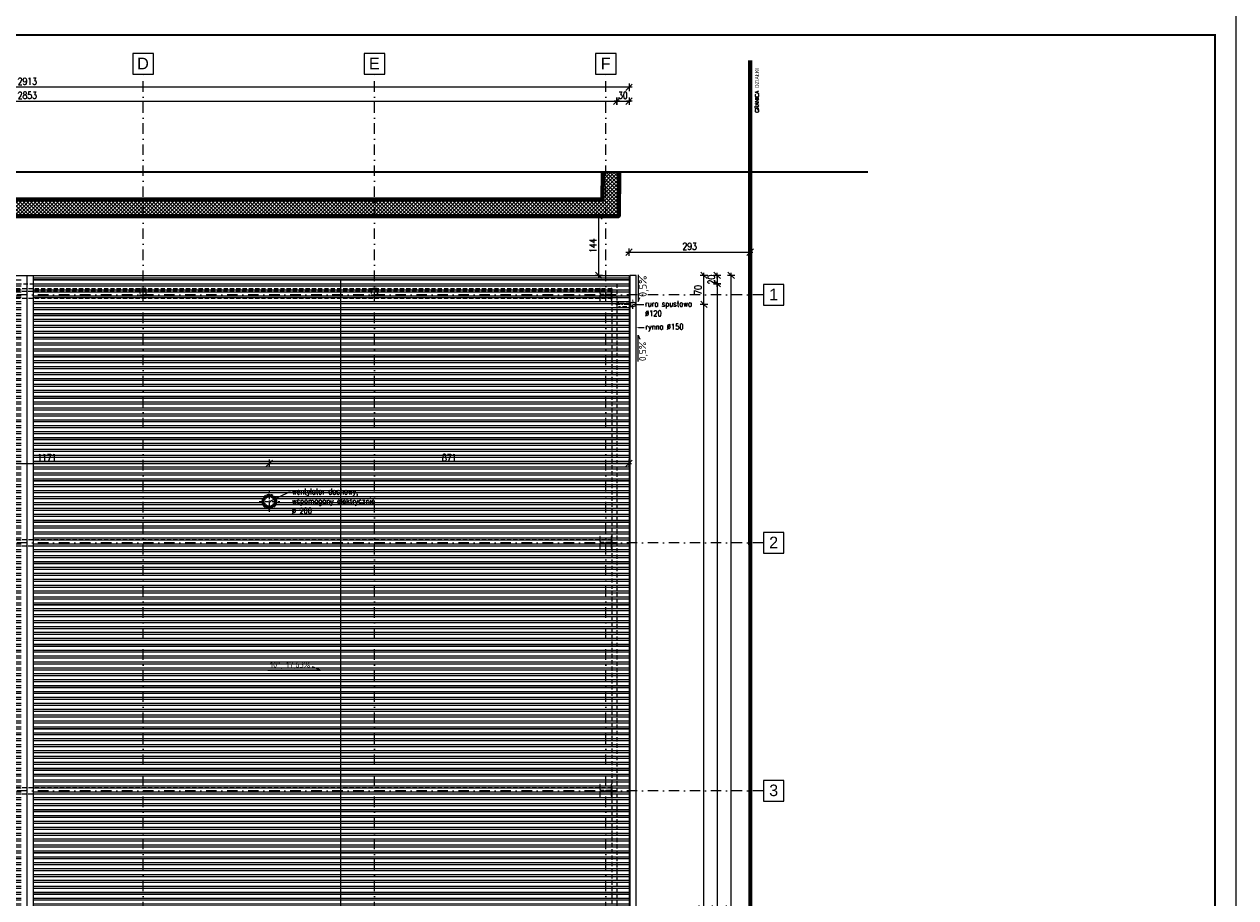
# Model space of a CAD drawing. Header units: millimetres. Extents: x 16720 to 74016, y 25810 to 81213.
# Tile 149 of 256: x 33739 to 36672, y 39599 to 41712. Entities that reach past the tile are written whole.
import ezdxf
from ezdxf import colors
from ezdxf.entities.mleader import LeaderData, LeaderLine
from ezdxf.enums import TextEntityAlignment as Align
from ezdxf.math import Vec2, Vec3

# ---------------------------------------------------------------- set-up
doc = ezdxf.new("R2010")
doc.units = ezdxf.units.MM
doc.linetypes.add('DASHDOTX2', pattern=[50.8, 25.4, -12.7, 0, -12.7])
doc.linetypes.add('HIDDENX2', pattern=[19.05, 12.7, -6.35])
for name, color, linetype, lineweight in [('1', 7, 'Continuous', 9), ('_DACH', 230, 'Continuous', 25), ('_GRUBE', 7, 'Continuous', 40), ('_HATCH', 157, 'Continuous', 5), ('_L OPISY', 110, 'Continuous', 9), ('_L_GRANICA DZIAŁKI', 10, 'Continuous', 25), ('_L_KOMIN', 253, 'Continuous', 9), ('_OBRÓBKA BLACHARSKA', 182, 'Continuous', 13), ('_OPISY', 110, 'Continuous', 9), ('_OŚ', 165, 'DASHDOTX2', 9), ('_PRZERYWANE', 252, 'HIDDENX2', 9), ('_RAMKA', 212, 'Continuous', 9), ('_WIDOKOWE', 252, 'Continuous', 9), ('_WYMIAR', 151, 'Continuous', 9)]:
    doc.layers.add(name, color=color, linetype=linetype, lineweight=lineweight)
doc.styles.add('_PRZEKRÓJ 12', font='ARIALNB.TTF', dxfattribs={"height": 12})
doc.styles.add('ISO', font='isocp.shx')
doc.styles.add('ROMANS', font='romans.shx', dxfattribs={"width": 0.8, "height": 17})
doc.styles.get("Standard").update_dxf_attribs({"font": 'arial.ttf'})
doc.dimstyles.new('DOM w 100', dxfattribs={"dimscale": 8, "dimtxt": 2.5, "dimasz": 0.2, "dimexe": 1.25, "dimexo": 2, "dimgap": 0.7, "dimtad": 1, "dimdec": 0, "dimtxsty": 'ROMANS', "dimblk1": 'wymgreg', "dimblk2": 'wymgregII', "dimsah": 1, "dimcen": 2.5, "dimdle": 1, "dimse1": 1, "dimse2": 1, "dimadec": 0, "dimazin": 0, "dimtfac": 1, "dimtdec": 0, "dimtix": 1, "dimtmove": 1, "dimatfit": 3, "dimfxl": 1.25, "dimarcsym": 0})

# ---------------------------------------------------------------- blocks, each defined once
blk = doc.blocks.new('sasa')
at = {"layer": '_OPISY'}
blk.add_lwpolyline([(31.9, 0), (-31.9, 0), (-22.3, 4)], dxfattribs=at)
at = {"layer": '_OPISY', "style": '_PRZEKRÓJ 12', "flags": 4}
blk.add_attdef('%', text='', height=18, dxfattribs=at).set_placement((17, 13.2), align=Align.MIDDLE_CENTER)
blk = doc.blocks.new('STRZALKA')
at = {"layer": '_OPISY'}
blk.add_lwpolyline([(0, 36.7), (0, -48.3), (-5.3, -35.6)], dxfattribs=at)
at = {"layer": '_OPISY', "style": '_PRZEKRÓJ 12', "flags": 4}
blk.add_attdef('%', text='', height=12, rotation=90, dxfattribs=at).set_placement((-8.8, 5.5), align=Align.MIDDLE_CENTER)
blk = doc.blocks.new('wymgreg')
at = {"layer": '1'}
for p, q in [((0, 0), (-4.9, -4.9)), ((4.8, 0), (-3.9, 0)), ((0, 5.7), (0, -5.7)), ((0, 0), (4.9, 4.9))]:
    blk.add_line(p, q, dxfattribs=at)
blk = doc.blocks.new('wymgregII')
at = {"layer": '1', "rotation": 180}
blk.add_blockref('wymgreg', (0, 0), dxfattribs=at)
blk = doc.blocks.new('*D6503')
at = {"layer": '_WYMIAR', "color": 0, "lineweight": -2}
blk.add_line((35450.3, 38012), (35450.3, 41102.8), dxfattribs=at)
at = {"layer": 'Defpoints', "color": 0}
for p in [(35203.2, 41104.4), (35450.3, 41104.4), (35203.2, 38010.4)]:
    blk.add_point(p, dxfattribs=at)
at = {"layer": '_WYMIAR', "color": 0, "linetype": 'ByBlock', "lineweight": -2, "xscale": 1.6, "yscale": 1.6, "zscale": 1.6}
for name, p, rotation in [('wymgregII', (35450.3, 41104.4), 90), ('wymgreg', (35450.3, 38010.4), 270)]:
    blk.add_blockref(name, p, dxfattribs=dict(at, rotation=rotation))
at = {"layer": '_WYMIAR', "color": 0, "insert": (35436.2, 39557.4), "char_height": 17, "attachment_point": 5, "rotation": 90, "style": 'ROMANS'}
blk.add_mtext('3094', dxfattribs=at)
blk = doc.blocks.new('*D6504')
at = {"layer": '_WYMIAR', "color": 0, "lineweight": -2}
for p, q in [((35416.5, 41106), (35416.5, 41107.6)), ((35416.5, 41104.4), (35416.5, 41084.4)), ((35416.5, 41082.8), (35416.5, 41081.2))]:
    blk.add_line(p, q, dxfattribs=at)
at = {"layer": 'Defpoints', "color": 0}
for p in [(35122.7, 41104.4), (35122.7, 41084.4), (35416.5, 41084.4)]:
    blk.add_point(p, dxfattribs=at)
at = {"layer": '_WYMIAR', "color": 0, "linetype": 'ByBlock', "lineweight": -2, "xscale": 1.6, "yscale": 1.6, "zscale": 1.6}
for name, p, rotation in [('wymgreg', (35416.5, 41104.4), 270), ('wymgregII', (35416.5, 41084.4), 90)]:
    blk.add_blockref(name, p, dxfattribs=dict(at, rotation=rotation))
at = {"layer": '_WYMIAR', "color": 0, "insert": (35402.4, 41094.4), "char_height": 17, "attachment_point": 5, "rotation": 90, "style": 'ROMANS'}
blk.add_mtext('20', dxfattribs=at)
blk = doc.blocks.new('*D6505')
at = {"layer": '_WYMIAR', "color": 0, "lineweight": -2}
blk.add_line((35416.5, 41082.8), (35416.5, 38032), dxfattribs=at)
at = {"layer": 'Defpoints', "color": 0}
for p in [(35122.7, 41084.4), (35173.2, 38030.4), (35416.5, 38030.4)]:
    blk.add_point(p, dxfattribs=at)
at = {"layer": '_WYMIAR', "color": 0, "linetype": 'ByBlock', "lineweight": -2, "xscale": 1.6, "yscale": 1.6, "zscale": 1.6}
for name, p, rotation in [('wymgreg', (35416.5, 41084.4), 90), ('wymgregII', (35416.5, 38030.4), 270)]:
    blk.add_blockref(name, p, dxfattribs=dict(at, rotation=rotation))
at = {"layer": '_WYMIAR', "color": 0, "insert": (35402.4, 39557.4), "char_height": 17, "attachment_point": 5, "rotation": 90, "style": 'ROMANS'}
blk.add_mtext('3054', dxfattribs=at)
blk = doc.blocks.new('*D6508')
at = {"layer": '_WYMIAR', "color": 0, "lineweight": -2}
blk.add_line((35384.4, 38082), (35384.4, 41032.8), dxfattribs=at)
at = {"layer": 'Defpoints', "color": 0}
for p in [(35212.7, 41034.4), (35384.4, 41034.4), (35182, 38080.4)]:
    blk.add_point(p, dxfattribs=at)
at = {"layer": '_WYMIAR', "color": 0, "linetype": 'ByBlock', "lineweight": -2, "xscale": 1.6, "yscale": 1.6, "zscale": 1.6}
for name, p, rotation in [('wymgregII', (35384.4, 41034.4), 90), ('wymgreg', (35384.4, 38080.4), 270)]:
    blk.add_blockref(name, p, dxfattribs=dict(at, rotation=rotation))
at = {"layer": '_WYMIAR', "color": 0, "insert": (35370.3, 39557.4), "char_height": 17, "attachment_point": 5, "rotation": 90, "style": 'ROMANS'}
blk.add_mtext('2954', dxfattribs=at)
blk = doc.blocks.new('*D6509')
at = {"layer": '_WYMIAR', "color": 0, "lineweight": -2}
blk.add_line((35384.4, 41036), (35384.4, 41102.8), dxfattribs=at)
at = {"layer": 'Defpoints', "color": 0}
for p in [(35212.7, 41104.4), (35384.4, 41104.4), (35212.7, 41034.4)]:
    blk.add_point(p, dxfattribs=at)
at = {"layer": '_WYMIAR', "color": 0, "linetype": 'ByBlock', "lineweight": -2, "xscale": 1.6, "yscale": 1.6, "zscale": 1.6}
for name, p, rotation in [('wymgregII', (35384.4, 41104.4), 90), ('wymgreg', (35384.4, 41034.4), 270)]:
    blk.add_blockref(name, p, dxfattribs=dict(at, rotation=rotation))
at = {"layer": '_WYMIAR', "color": 0, "insert": (35370.3, 41069.4), "char_height": 17, "attachment_point": 5, "rotation": 90, "style": 'ROMANS'}
blk.add_mtext('70', dxfattribs=at)
blk = doc.blocks.new('*D6510')
at = {"layer": '_WYMIAR', "color": 0, "lineweight": -2}
blk.add_line((35201.6, 41559.5), (32291.8, 41559.5), dxfattribs=at)
at = {"layer": 'Defpoints', "color": 0}
for p in [(32290.2, 41559.5), (32290.2, 41104.4), (35203.2, 41104.4)]:
    blk.add_point(p, dxfattribs=at)
at = {"layer": '_WYMIAR', "color": 0, "linetype": 'ByBlock', "lineweight": -2, "xscale": 1.6, "yscale": 1.6, "zscale": 1.6, "rotation": 180}
blk.add_blockref('wymgregII', (32290.2, 41559.5), dxfattribs=at)
at = {"layer": '_WYMIAR', "color": 0, "linetype": 'ByBlock', "lineweight": -2, "xscale": 1.6, "yscale": 1.6, "zscale": 1.6}
blk.add_blockref('wymgreg', (35203.2, 41559.5), dxfattribs=at)
at = {"layer": '_WYMIAR', "color": 0, "insert": (33746.7, 41573.6), "char_height": 17, "attachment_point": 5, "style": 'ROMANS'}
blk.add_mtext('2913', dxfattribs=at)
blk = doc.blocks.new('*D6512')
at = {"layer": '_WYMIAR', "color": 0, "lineweight": -2}
blk.add_line((32321.8, 41526), (35171.6, 41526), dxfattribs=at)
at = {"layer": 'Defpoints', "color": 0}
for p in [(35173.2, 41526), (32320.2, 41084.4), (35173.2, 41084.4)]:
    blk.add_point(p, dxfattribs=at)
at = {"layer": '_WYMIAR', "color": 0, "linetype": 'ByBlock', "lineweight": -2, "xscale": 1.6, "yscale": 1.6, "zscale": 1.6, "rotation": 180}
blk.add_blockref('wymgreg', (32320.2, 41526), dxfattribs=at)
at = {"layer": '_WYMIAR', "color": 0, "linetype": 'ByBlock', "lineweight": -2, "xscale": 1.6, "yscale": 1.6, "zscale": 1.6}
blk.add_blockref('wymgregII', (35173.2, 41526), dxfattribs=at)
at = {"layer": '_WYMIAR', "color": 0, "insert": (33746.7, 41540.1), "char_height": 17, "attachment_point": 5, "style": 'ROMANS'}
blk.add_mtext('2853', dxfattribs=at)
blk = doc.blocks.new('*D6513')
at = {"layer": '_WYMIAR', "color": 0, "lineweight": -2}
for p, q in [((35171.6, 41526), (35170, 41526)), ((35173.2, 41526), (35203.2, 41526)), ((35204.8, 41526), (35206.4, 41526))]:
    blk.add_line(p, q, dxfattribs=at)
at = {"layer": 'Defpoints', "color": 0}
for p in [(35203.2, 41526), (35173.2, 41084.4), (35203.2, 41104.4)]:
    blk.add_point(p, dxfattribs=at)
at = {"layer": '_WYMIAR', "color": 0, "linetype": 'ByBlock', "lineweight": -2, "xscale": 1.6, "yscale": 1.6, "zscale": 1.6}
blk.add_blockref('wymgreg', (35173.2, 41526), dxfattribs=at)
at = {"layer": '_WYMIAR', "color": 0, "linetype": 'ByBlock', "lineweight": -2, "xscale": 1.6, "yscale": 1.6, "zscale": 1.6, "rotation": 180}
blk.add_blockref('wymgregII', (35203.2, 41526), dxfattribs=at)
at = {"layer": '_WYMIAR', "color": 0, "insert": (35188.2, 41540.1), "char_height": 17, "attachment_point": 5, "style": 'ROMANS'}
blk.add_mtext('30', dxfattribs=at)
blk = doc.blocks.new('*D6515')
at = {"layer": '_WYMIAR', "color": 0, "lineweight": -2}
blk.add_line((33162.6, 40649.5), (34330.9, 40649.5), dxfattribs=at)
at = {"layer": 'Defpoints', "color": 0}
for p in [(34332.5, 40649.5), (33161, 40557.4), (34332.5, 40557.4)]:
    blk.add_point(p, dxfattribs=at)
at = {"layer": '_WYMIAR', "color": 0, "linetype": 'ByBlock', "lineweight": -2, "xscale": 1.6, "yscale": 1.6, "zscale": 1.6, "rotation": 180}
blk.add_blockref('wymgreg', (33161, 40649.5), dxfattribs=at)
at = {"layer": '_WYMIAR', "color": 0, "linetype": 'ByBlock', "lineweight": -2, "xscale": 1.6, "yscale": 1.6, "zscale": 1.6}
blk.add_blockref('wymgregII', (34332.5, 40649.5), dxfattribs=at)
at = {"layer": '_WYMIAR', "color": 0, "insert": (33793.5, 40663.6), "char_height": 17, "attachment_point": 5, "style": 'ROMANS'}
blk.add_mtext('1171', dxfattribs=at)
blk = doc.blocks.new('*D6516')
at = {"layer": '_WYMIAR', "color": 0, "lineweight": -2}
blk.add_line((34334.1, 40649.5), (35201.6, 40649.5), dxfattribs=at)
at = {"layer": 'Defpoints', "color": 0}
for p in [(35203.2, 40651.7), (35203.2, 40649.5), (34332.5, 40557.4)]:
    blk.add_point(p, dxfattribs=at)
at = {"layer": '_WYMIAR', "color": 0, "linetype": 'ByBlock', "lineweight": -2, "xscale": 1.6, "yscale": 1.6, "zscale": 1.6, "rotation": 180}
blk.add_blockref('wymgreg', (34332.5, 40649.5), dxfattribs=at)
at = {"layer": '_WYMIAR', "color": 0, "linetype": 'ByBlock', "lineweight": -2, "xscale": 1.6, "yscale": 1.6, "zscale": 1.6}
blk.add_blockref('wymgregII', (35203.2, 40649.5), dxfattribs=at)
at = {"layer": '_WYMIAR', "color": 0, "insert": (34767.8, 40663.6), "char_height": 17, "attachment_point": 5, "style": 'ROMANS'}
blk.add_mtext('871', dxfattribs=at)
blk = doc.blocks.new('*D6524')
at = {"layer": '_WYMIAR', "color": 0, "lineweight": -2}
blk.add_line((35130, 41106), (35130, 41246.5), dxfattribs=at)
at = {"layer": 'Defpoints', "color": 0}
for p in [(35110.6, 41248.1), (35130, 41248.1), (35110.6, 41104.4)]:
    blk.add_point(p, dxfattribs=at)
at = {"layer": '_WYMIAR', "color": 0, "linetype": 'ByBlock', "lineweight": -2, "xscale": 1.6, "yscale": 1.6, "zscale": 1.6}
for name, p, rotation in [('wymgregII', (35130, 41248.1), 90), ('wymgreg', (35130, 41104.4), 270)]:
    blk.add_blockref(name, p, dxfattribs=dict(at, rotation=rotation))
at = {"layer": '_WYMIAR', "color": 0, "insert": (35115.9, 41176.3), "char_height": 17, "attachment_point": 5, "rotation": 90, "style": 'ROMANS'}
blk.add_mtext('144', dxfattribs=at)
blk = doc.blocks.new('*D6525')
at = {"layer": '_WYMIAR', "color": 0, "lineweight": -2}
blk.add_line((35204.8, 41160.6), (35494.8, 41160.6), dxfattribs=at)
at = {"layer": 'Defpoints', "color": 0}
for p in [(35496.4, 41160.6), (35203.2, 41104.4), (35496.4, 41104.5)]:
    blk.add_point(p, dxfattribs=at)
at = {"layer": '_WYMIAR', "color": 0, "linetype": 'ByBlock', "lineweight": -2, "xscale": 1.6, "yscale": 1.6, "zscale": 1.6, "rotation": 180}
blk.add_blockref('wymgreg', (35203.2, 41160.6), dxfattribs=at)
at = {"layer": '_WYMIAR', "color": 0, "linetype": 'ByBlock', "lineweight": -2, "xscale": 1.6, "yscale": 1.6, "zscale": 1.6}
blk.add_blockref('wymgregII', (35496.4, 41160.6), dxfattribs=at)
at = {"layer": '_WYMIAR', "color": 0, "insert": (35349.8, 41174.7), "char_height": 17, "attachment_point": 5, "style": 'ROMANS'}
blk.add_mtext('293', dxfattribs=at)

msp = doc.modelspace()

# ---------------------------------------------------------------- hatches: boundary and pattern name
at = {"layer": '_HATCH'}
h = msp.add_hatch(dxfattribs=at)
h.set_pattern_fill('ANSI37', color=5, scale=2)
h.set_pattern_definition([(45, (0, 8745.468), (-4.4901281, 4.4901281), []), (135, (0, 8745.468), (-4.4901281, -4.4901281), [])])
h.paths.add_polyline_path([(35139.4, 41354.8), (35138.7, 41288.1), (32104.2, 41288.1), (32104.3, 41354.8), (32064.7, 41354.8), (32064.1, 41258.2), (32063.2, 40627.8), (32063.8, 40557.3), (31679.2, 40561.3), (31679.2, 40521.3), (32104.1, 40516.8), (32103.2, 40627.9), (32104.1, 41248.1), (35178.2, 41248.1), (35179.4, 41354.8)])
h = msp.add_hatch(dxfattribs=at)
h.set_pattern_fill('ANSI32', color=157, scale=1.5, angle=135)
h.set_pattern_definition([(180, (-5960.731, 345.468), (-2e-15, -14.2875), []), (180, (-5965.494, 350.23), (-2e-15, -14.2875), [])])
h.paths.add_polyline_path([(35203.2, 41104.4), (33761.7, 41104.4), (33761.7, 38020.4), (35203.2, 38020.4)])
h.paths.add_polyline_path([(32290.2, 38020.4), (33731.7, 38020.4), (33731.7, 41094.4), (32290.2, 41094.4)])
h.paths.add_polyline_path([(34348.5, 38557.4, 1), (34316.5, 38557.4, 1)], flags=16)
h.paths.add_polyline_path([(34348.5, 40557.4, 1), (34316.5, 40557.4, 1)], flags=16)
h.paths.add_polyline_path([(34348.5, 39557.4, 1), (34316.5, 39557.4, 1)], flags=16)
h.paths.add_polyline_path([(33177, 38557.4, 1), (33145, 38557.4, 1)], flags=16)
h.paths.add_polyline_path([(33177, 40557.4, 1), (33145, 40557.4, 1)], flags=16)
h.paths.add_polyline_path([(33177, 39557.4, 1), (33145, 39557.4, 1)], flags=16)

# ---------------------------------------------------------------- linework, layer by layer
at = {"layer": '_DACH'}
msp.add_line((33746.7, 38010.4), (33746.7, 41104.4), dxfattribs=at)
msp.add_lwpolyline([(32290.2, 41104.4), (35203.2, 41104.4), (35203.2, 38010.4), (32290.2, 38010.4)], close=True, dxfattribs=at)
at = {"layer": '_GRUBE', "color": 5, "lineweight": 70}
for points in [[(32104.1, 41248.1), (35178.2, 41248.1), (35179.6, 41354.8)], [(32104.2, 41288.1), (35138.7, 41288.1), (35139.6, 41354.8)]]:
    msp.add_lwpolyline(points, dxfattribs=at)
at = {"layer": '_L_GRANICA DZIAŁKI', "ltscale": 70, "const_width": 10}
msp.add_lwpolyline([(35496.9, 37692), (35496.3, 41624.8)], dxfattribs=at)
at = {"layer": '_OBRÓBKA BLACHARSKA'}
for p, q in [((33761.7, 38010.4), (33761.7, 41104.4)), ((33761.7, 41094.4), (35203.2, 41094.4))]:
    msp.add_line(p, q, dxfattribs=at)
msp.add_lwpolyline([(35220.2, 41104.4), (35205.2, 41104.4), (35205.2, 38010.4), (35220.2, 38010.4)], close=True, dxfattribs=at)
at = {"layer": '_OBRÓBKA BLACHARSKA', "linetype": 'HIDDENX2', "ltscale": 0.8}
msp.add_lwpolyline([(35212.7, 41028.4), (35181.2, 41028.5, -1), (35181.2, 41040.5), (35212.7, 41040.4)], format="xyb", dxfattribs=at)
at = {"layer": '_OBRÓBKA BLACHARSKA', "const_width": 0.5}
for points in [[(35217.7, 41034.4, 1), (35207.7, 41034.4)], [(35217.7, 41034.4, -1), (35207.7, 41034.4)], [(34332.5, 40547.4, -1), (34332.5, 40567.4)], [(34332.5, 40547.4, 1), (34332.5, 40567.4)]]:
    msp.add_lwpolyline(points, format="xyb", dxfattribs=at)
at = {"layer": '_OBRÓBKA BLACHARSKA'}
for centre, radius in [((35212.7, 41034.4), 6), ((34332.5, 40557.4), 13.5), ((34332.5, 40557.4), 12.5)]:
    msp.add_circle(centre, radius, dxfattribs=at)
at = {"layer": '_OPISY', "ltscale": 0.2, "const_width": 2, "elevation": 0}
msp.add_lwpolyline([(34437.2, 40157.2), (34456.3, 40149.3)], dxfattribs=at)
at = {"layer": '_OŚ'}
for p, q in [((34026.7, 37680.4), (34026.7, 41591.2)), ((34586.7, 37680.4), (34586.7, 41591.2)), ((35146.7, 37680.4), (35146.7, 41591.2)), ((35528.2, 41057.4), (30465.2, 41057.4)), ((35528.2, 40457.4), (30465.2, 40457.4)), ((35528.2, 39857.4), (30465.2, 39857.4))]:
    msp.add_line(p, q, dxfattribs=at)
at = {"layer": '_OŚ', "ltscale": 0.4}
for p, q in [((35171.2, 41034.5), (35223.7, 41034.4)), ((35212.7, 41023.4), (35212.7, 41045.4))]:
    msp.add_line(p, q, dxfattribs=at)
at = {"layer": '_OŚ', "ltscale": 0.3}
for p, q in [((34307.5, 40557.4), (34357.5, 40557.4)), ((34332.5, 40532.4), (34332.5, 40582.4))]:
    msp.add_line(p, q, dxfattribs=at)
at = {"layer": '_OŚ', "linetype": 'ByBlock'}
for points in [[(34001.7, 41591.2), (34051.7, 41591.2), (34051.7, 41641.2), (34001.7, 41641.2)], [(34561.7, 41591.2), (34611.7, 41591.2), (34611.7, 41641.2), (34561.7, 41641.2)], [(35121.7, 41591.2), (35171.7, 41591.2), (35171.7, 41641.2), (35121.7, 41641.2)], [(35528.2, 41032.4), (35578.2, 41032.4), (35578.2, 41082.4), (35528.2, 41082.4)], [(35528.2, 40432.4), (35578.2, 40432.4), (35578.2, 40482.4), (35528.2, 40482.4)], [(35528.2, 39832.4), (35578.2, 39832.4), (35578.2, 39882.4), (35528.2, 39882.4)]]:
    msp.add_lwpolyline(points, close=True, dxfattribs=at)
at = {"layer": '_PRZERYWANE', "ltscale": 5, "const_width": 5}
msp.add_lwpolyline([(31679.2, 40270), (31679.2, 41354.8), (35781.3, 41354.8)], dxfattribs=at)
at = {"layer": '_PRZERYWANE', "ltscale": 0.8}
for points in [[(32320.2, 41084.4), (35173.2, 41084.4), (35173.2, 38030.4), (32320.2, 38030.4)], [(32332.2, 41072.4), (35161.2, 41072.4), (35161.2, 38042.4), (32332.2, 38042.4)], [(32332.2, 41065.4), (32332.2, 41049.4), (35161.2, 41049.4), (35161.2, 41065.4)], [(32332.2, 40449.4), (32332.2, 40465.4), (35161.2, 40465.4), (35161.2, 40449.4)], [(32332.2, 39849.4), (32332.2, 39865.4), (35161.2, 39865.4), (35161.2, 39849.4)]]:
    msp.add_lwpolyline(points, close=True, dxfattribs=at)
for points in [[(34020.1, 41056.4), (34033.3, 41056.4, 0.414214), (34034.7, 41057.9), (34034.7, 41071, 0.414214), (34033.3, 41072.4), (34020.1, 41072.4, 0.414214), (34018.7, 41071), (34018.7, 41057.9, 0.414214)], [(34020.1, 41057), (34033.3, 41057, 0.414214), (34034.1, 41057.9), (34034.1, 41071, 0.414214), (34033.3, 41071.9), (34020.1, 41071.9, 0.414214), (34019.3, 41071), (34019.3, 41057.9, 0.414214)], [(34580.1, 41056.4), (34593.3, 41056.4, 0.414214), (34594.7, 41057.9), (34594.7, 41071, 0.414214), (34593.3, 41072.4), (34580.1, 41072.4, 0.414214), (34578.7, 41071), (34578.7, 41057.9, 0.414214)], [(34580.1, 41057), (34593.3, 41057, 0.414214), (34594.1, 41057.9), (34594.1, 41071, 0.414214), (34593.3, 41071.9), (34580.1, 41071.9, 0.414214), (34579.3, 41071), (34579.3, 41057.9, 0.414214)]]:
    msp.add_lwpolyline(points, format="xyb", close=True, dxfattribs=at)
for points in [[(35132.2, 41042.4), (35133.6, 41042.4), (35133.6, 41054.3, -0.414214), (35136.3, 41057), (35157.1, 41057, -0.414214), (35159.8, 41054.3), (35159.8, 41042.4), (35161.2, 41042.4), (35161.2, 41072.4), (35159.8, 41072.4), (35159.8, 41060.6, -0.414214), (35157.1, 41057.9), (35136.3, 41057.9, -0.414214), (35133.6, 41060.6), (35133.6, 41072.4), (35132.2, 41072.4), (35132.2, 41042.4)], [(35132.2, 40442.4), (35133.6, 40442.4), (35133.6, 40454.3, -0.414214), (35136.3, 40457), (35157.1, 40457, -0.414214), (35159.8, 40454.3), (35159.8, 40442.4), (35161.2, 40442.4), (35161.2, 40472.4), (35159.8, 40472.4), (35159.8, 40460.6, -0.414214), (35157.1, 40457.9), (35136.3, 40457.9, -0.414214), (35133.6, 40460.6), (35133.6, 40472.4), (35132.2, 40472.4), (35132.2, 40442.4)], [(35132.2, 39842.4), (35133.6, 39842.4), (35133.6, 39854.3, -0.414214), (35136.3, 39857), (35157.1, 39857, -0.414214), (35159.8, 39854.3), (35159.8, 39842.4), (35161.2, 39842.4), (35161.2, 39872.4), (35159.8, 39872.4), (35159.8, 39860.6, -0.414214), (35157.1, 39857.9), (35136.3, 39857.9, -0.414214), (35133.6, 39860.6), (35133.6, 39872.4), (35132.2, 39872.4), (35132.2, 39842.4)]]:
    msp.add_lwpolyline(points, format="xyb", dxfattribs=at)
at = {"layer": '_PRZERYWANE', "ltscale": 0.5}
msp.add_circle((34332.5, 40557.4), 17.5, dxfattribs=at)
at = {"layer": '_RAMKA'}
msp.add_lwpolyline([(30171.7, 41735.8), (36671.7, 41735.8), (36671.7, 37535.8), (30171.7, 37535.8)], close=True, dxfattribs=at)
at = {"layer": '_RAMKA', "const_width": 5}
msp.add_lwpolyline([(30221.7, 41685.8), (36621.7, 41685.8), (36621.7, 37585.8), (30371.7, 37585.8), (30371.7, 40505.8), (30221.7, 40505.8)], close=True, dxfattribs=at)
at = {"layer": '_WIDOKOWE'}
for p, q in [((34505, 41094.4), (34505, 38020.4)), ((35203.2, 41007.4), (33761.7, 41007.4)), ((35203.2, 40907.4), (33761.7, 40907.4)), ((35203.2, 40807.4), (33761.7, 40807.4)), ((35203.2, 40707.4), (33761.7, 40707.4)), ((35203.2, 40607.4), (33761.7, 40607.4)), ((35203.2, 40507.4), (33761.7, 40507.4)), ((35203.2, 40407.4), (33761.7, 40407.4)), ((35203.2, 40307.4), (33761.7, 40307.4)), ((35203.2, 40207.4), (33761.7, 40207.4)), ((35203.2, 40107.4), (33761.7, 40107.4)), ((35203.2, 40007.4), (33761.7, 40007.4)), ((35203.2, 39907.4), (33761.7, 39907.4)), ((35203.2, 39807.4), (33761.7, 39807.4)), ((35203.2, 39707.4), (33761.7, 39707.4)), ((35203.2, 39607.4), (33761.7, 39607.4))]:
    msp.add_line(p, q, dxfattribs=at)
msp.add_circle((34332.5, 40557.4), 16, dxfattribs=at)

# ---------------------------------------------------------------- block references
at = {"layer": '_L_KOMIN'}
ref = msp.add_blockref('sasa', (35225.2, 41073.5), dxfattribs=dict(at, xscale=-1, rotation=270))
ref.add_attrib('%', '0,5%', dxfattribs={"layer": '_OPISY', "height": 19.17, "rotation": 90, "style": 'ISO'}).set_placement((35245.8, 41052.2), (35245.8, 41103.9), align=Align.ALIGNED)
ref = msp.add_blockref('sasa', (35225.2, 40927.6), dxfattribs=dict(at, rotation=270))
ref.add_attrib('%', '0,5%', dxfattribs={"layer": '_OPISY', "height": 17.27, "rotation": 90, "style": 'ISO'}).set_placement((35244.5, 40897.2), (35244.5, 40943.8), align=Align.ALIGNED)
at = {"layer": '_OPISY'}
ref = msp.add_blockref('STRZALKA', (34383.8, 40149.3), dxfattribs=dict(at, xscale=-1.5, yscale=1.5, zscale=1.5, rotation=89.99999999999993))
ref.add_attrib('%', '10°, 17,63%', dxfattribs={"layer": '_L OPISY', "color": 0, "height": 14, "style": 'ISO', "flags": 4}).set_placement((34383.1, 40162.4), align=Align.MIDDLE_CENTER)

# ---------------------------------------------------------------- texts
at = {"layer": '_OPISY', "char_height": 28, "attachment_point": 5}
for s, insert in [('\\pxqc;D', (34026.7, 41617.1)), ('\\pxqc;E', (34586.7, 41617.1)), ('\\pxqc;F', (35146.7, 41617.1)), ('\\pxqc;1', (35553.2, 41058.3)), ('\\pxqc;2', (35553.2, 40458.3)), ('\\pxqc;3', (35553.2, 39858.3))]:
    msp.add_mtext_dynamic_manual_height_columns(s, width=127.013, gutter_width=12.5, heights=[0], dxfattribs=dict(at, insert=insert))
at = {"layer": '_OPISY', "color": 1, "insert": (35512.9, 41552), "char_height": 9.579, "width": 299.326, "attachment_point": 5, "rotation": 89.9988}
msp.add_mtext('{\\Fsimplex|c238;GRANICA DZIAŁKI}', dxfattribs=at)

# ---------------------------------------------------------------- dimensions: what is measured, and where the dimension line sits
at = {"layer": '_WYMIAR'}
for base, p1, p2, picture, middle in [((32290.2, 41559.5), (35203.2, 41104.4), (32290.2, 41104.4), '*D6510', (33746.7, 41573.6)), ((35173.2, 41526), (32320.2, 41084.4), (35173.2, 41084.4), '*D6512', (33746.7, 41540.1)), ((35203.2, 41526), (35173.2, 41084.4), (35203.2, 41104.4), '*D6513', (35188.2, 41540.1)), ((35496.4, 41160.6), (35203.2, 41104.4), (35496.4, 41104.5), '*D6525', (35349.8, 41174.7)), ((35203.2, 40649.5), (34332.5, 40557.4), (35203.2, 40651.7), '*D6516', (34767.8, 40663.6))]:
    dim = msp.add_linear_dim(base=base, p1=p1, p2=p2, dimstyle='DOM w 100', override={"dimtxsty": 'ROMANS'}, dxfattribs=at)
    dim.commit()
    dim.dimension.update_dxf_attribs({"geometry": picture, "text_midpoint": middle})
for base, p1, p2, picture, middle in [((35130, 41248.1), (35110.6, 41104.4), (35110.6, 41248.1), '*D6524', (35115.9, 41176.3)), ((35416.5, 41084.4), (35122.7, 41104.4), (35122.7, 41084.4), '*D6504', (35402.4, 41094.4)), ((35416.5, 38030.4), (35122.7, 41084.4), (35173.2, 38030.4), '*D6505', (35402.4, 39557.4)), ((35450.3, 41104.4), (35203.2, 38010.4), (35203.2, 41104.4), '*D6503', (35436.2, 39557.4)), ((35384.4, 41104.4), (35212.7, 41034.4), (35212.7, 41104.4), '*D6509', (35370.3, 41069.4)), ((35384.4, 41034.4), (35182, 38080.4), (35212.7, 41034.4), '*D6508', (35370.3, 39557.4))]:
    dim = msp.add_linear_dim(base=base, p1=p1, p2=p2, angle=90, dimstyle='DOM w 100', override={"dimtxsty": 'ROMANS'}, dxfattribs=at)
    dim.commit()
    dim.dimension.update_dxf_attribs({"geometry": picture, "text_midpoint": middle})
dim = msp.add_linear_dim(base=(34332.4592656, 40649.462201), p1=(33160.9592657, 40557.4252134), p2=(34332.4592656, 40557.4252134), dimstyle='DOM w 100', override={"dimtxsty": 'ROMANS'}, dxfattribs=at)
dim.commit()
dim.dimension.update_dxf_attribs({"geometry": '*D6515', "text_midpoint": (33793.457861, 40649.462201), "dimtype": 160})

# ---------------------------------------------------------------- leaders
at = {"layer": '_OPISY'}
ml = msp.add_multileader_mtext('Standard', dxfattribs=at)
ml.set_content('{\\Fsimplex|c238;rura spustowa \\P%%C120 }', color=256, style='ROMANS')
ml.set_leader_properties()
ml.build(insert=Vec2(0, 0))
ml.multileader.update_dxf_attribs({"arrow_head_size": 6})
ctx = ml.context
ctx.base_point, ctx.char_height, ctx.arrow_head_size, ctx.landing_gap_size, ctx.plane_origin, ctx.plane_x_axis, ctx.plane_y_axis = Vec3(35238.7, 41034.4), 14, 6, 3, Vec3(35423.8, 41007.1), Vec3(1, 0, 0), Vec3(0, 1, 0)
notes = []
notes.append((ctx, [(1, (1, 1, 0), (35234.1, 41034.4), (1, 0, 0), 4.57, [(0, [(35212.7, 41034.4)], 0, [])])]))
ctx.mtext.insert, ctx.mtext.text_direction, ctx.mtext.flow_direction = Vec3(35241.7, 41042.8), Vec3(1, 0, 0), 5
ml = msp.add_multileader_mtext('Standard', dxfattribs=at)
ml.set_content('{\\Fsimplex|c238;rynna %%C150 }', color=256, style='ROMANS')
ml.set_leader_properties()
ml.build(insert=Vec2(0, 0))
ml.multileader.update_dxf_attribs({"dogleg_length": 14.6, "arrow_head_size": 6})
ctx = ml.context
ctx.base_point, ctx.char_height, ctx.arrow_head_size, ctx.landing_gap_size, ctx.plane_origin, ctx.plane_x_axis, ctx.plane_y_axis = Vec3(35239.9, 40978.1), 14, 6, 3, Vec3(35423.8, 40927.8), Vec3(1, 0, 0), Vec3(0, 1, 0)
notes.append((ctx, [(1, (1, 1, 0), (35234.1, 40978.1), (1, 0, 0), 5.85, [(0, [(35220.2, 40978.1)], 0, [])])]))
ctx.mtext.insert, ctx.mtext.text_direction, ctx.mtext.flow_direction = Vec3(35242.9, 40987.4), Vec3(1, 0, 0), 5
ml = msp.add_multileader_mtext('Standard', dxfattribs=at)
ml.set_content('{\\Fsimplex|c238;wentylator dachowy, \\Pwspomagany elektrycznie\\P%%c 200}', color=256, style='ROMANS')
ml.set_leader_properties()
ml.build(insert=Vec2(0, 0))
ml.multileader.update_dxf_attribs({"arrow_head_size": 6})
ctx = ml.context
ctx.base_point, ctx.char_height, ctx.arrow_head_size, ctx.landing_gap_size, ctx.plane_origin, ctx.plane_x_axis, ctx.plane_y_axis = Vec3(34384.1, 40580.3), 14, 6, 3, Vec3(34551.2, 40607.5), Vec3(-1, 0, 0), Vec3(0, -1, 0)
notes.append((ctx, [(1, (1, 1, 0), (34379.5, 40580.3), (1, 0, 0), 4.57, [(0, [(34332.5, 40557.4)], 0, [])])]))
ctx.mtext.insert, ctx.mtext.text_direction, ctx.mtext.rotation, ctx.mtext.flow_direction = Vec3(34387.1, 40588.7), Vec3(1, 0, 0), 1.570796, 5
for ctx, leaders in notes:
    for number, flags, end, landing, length, lines in leaders:
        leader = LeaderData()
        leader.index, (leader.has_last_leader_line, leader.has_dogleg_vector, leader.attachment_direction) = number, flags
        leader.last_leader_point, leader.dogleg_vector, leader.dogleg_length = Vec3(end), Vec3(landing), length
        for number, points, colour, breaks in lines:
            line = LeaderLine()
            line.index, line.vertices, line.color, line.breaks = number, Vec3.list(points), colors.encode_raw_color(colour), breaks
            leader.lines.append(line)
        ctx.leaders.append(leader)

doc.saveas('drawing.dxf')
